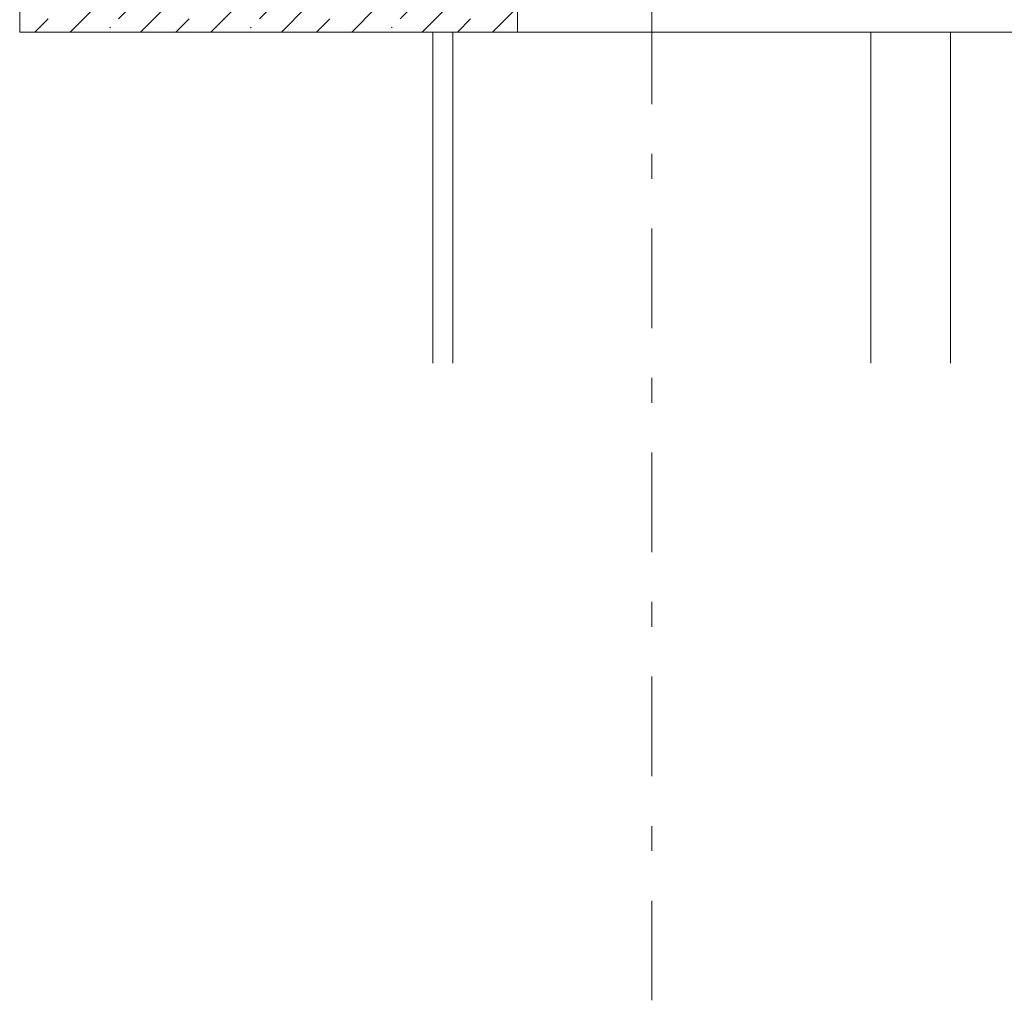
# Model space of a CAD drawing. Header units: millimetres. Extents: x -25607 to 9385, y 1894 to 10168.
# Tile 1 of 181: x -24630 to -23641, y 4798 to 5782. Entities that reach past the tile are written whole.
import ezdxf

# ---------------------------------------------------------------- set-up
doc = ezdxf.new("R2010")
doc.units = ezdxf.units.MM
doc.linetypes.add('Čára osnovy', pattern=[225, 100, -50, 25, -50])
for name, color, linetype, lineweight in [('S-BEAM', 12, 'Continuous', 9), ('S-COLS', 52, 'Continuous', 9), ('S-GRID', 1, 'Continuous', 5)]:
    doc.layers.add(name, color=color, linetype=linetype, lineweight=lineweight)

msp = doc.modelspace()

# ---------------------------------------------------------------- hatches: boundary and pattern name
at = {"layer": 'S-BEAM', "lineweight": 5}
h = msp.add_hatch(dxfattribs=at)
h.set_pattern_fill('FP_1', color=256, style=0, pattern_type=2)
h.set_pattern_definition([(45, (-15090.743, 5500.453), (-35.35534, 35.35534), []), (45, (-15055.39, 5500.453), (-17.67767, 53.033), [25, -12.5, 0.8382, -11.662])])
h.paths.add_polyline_path([(-24630, 5770), (-24130, 5770), (-24130, 6020), (-24155, 6020), (-24155.54, 6018), (-24157, 6016.54), (-24157.96, 6016.14), (-24158.47, 6020), (-24159, 6020), (-24159, 6016), (-24165.05, 6016), (-24165.05, 5985.43), (-24160.53, 5979.14), (-24157.89, 5972.76), (-24156.86, 5965), (-24156.71, 5957.8), (-24155, 5957.8), (-24155, 5935.8), (-24156.86, 5935.8), (-24156.71, 5923.17), (-24155.54, 5922), (-24155, 5920), (-24155.54, 5918), (-24156.86, 5916.54), (-24156.71, 5854.8), (-24155, 5854.8), (-24155, 5832.8), (-24156.86, 5832.76), (-24156.86, 5825), (-24157.89, 5817.24), (-24160.88, 5810), (-24165.05, 5804.57), (-24165.05, 5795), (-24183.05, 5795), (-24183.05, 5795.5), (-24186.86, 5795), (-24594.95, 5795), (-24594.95, 5801.39), (-24598.72, 5804.63), (-24603.2, 5810.86), (-24605.84, 5817.24), (-24606.86, 5825), (-24606.86, 5965), (-24605.84, 5972.76), (-24602.84, 5980), (-24598.08, 5986.21), (-24594.95, 5988.61), (-24595.14, 6016), (-24601, 6016.14), (-24601, 6020), (-24601.53, 6020), (-24602.04, 6016.14), (-24603, 6016.54), (-24604.46, 6018), (-24605, 6020), (-24630, 6020), (-24630, 5804.63)])
h.paths.add_polyline_path([(-24186.86, 5805), (-24183.05, 5805.68), (-24183.05, 5832.8), (-24222.95, 5832.8), (-24201.01, 5810.86), (-24196.86, 5807.68), (-24192.04, 5805.68)])
h.paths.add_polyline_path([(-24576.86, 5805), (-24209.29, 5805), (-24237.09, 5832.8), (-24576.95, 5832.8), (-24576.95, 5805.01)])
h.paths.add_polyline_path([(-24594.95, 5816.85), (-24594.95, 5832.8), (-24596.86, 5832.8), (-24596.86, 5825), (-24596.18, 5819.82), (-24595.11, 5817.24)])
h.paths.add_polyline_path([(-24594.95, 5854.8), (-24595.14, 5916), (-24596.86, 5916), (-24596.86, 5854.8)])
h.paths.add_polyline_path([(-24503.92, 5854.8), (-24188.38, 5854.8), (-24208.08, 5874.5), (-24201.01, 5881.57), (-24183.05, 5863.61), (-24183.05, 5916), (-24576.95, 5916), (-24576.86, 5854.8)])
h.paths.add_polyline_path([(-24183.05, 5924), (-24183.05, 5935.8), (-24576.95, 5935.8), (-24576.86, 5924), (-24186.65, 5924)])
h.paths.add_polyline_path([(-24596.86, 5924), (-24594.95, 5924), (-24594.95, 5935.8), (-24596.86, 5935.8), (-24596.86, 5926.99)])
h.paths.add_polyline_path([(-24594.95, 5957.8), (-24595.11, 5972.76), (-24596.18, 5970.18), (-24596.86, 5965), (-24596.86, 5957.8), (-24596.18, 5957.8)])
h.paths.add_polyline_path([(-24576.95, 5957.8), (-24183.05, 5957.8), (-24183.05, 5984.5), (-24186.86, 5985), (-24576.95, 5984.99), (-24576.95, 5984.32)])
h.paths.add_polyline_path([(-24183.05, 5994.5), (-24183.05, 6016), (-24576.95, 6016), (-24576.86, 5995), (-24186.86, 5995)])

# ---------------------------------------------------------------- linework, layer by layer
at = {"layer": 'S-BEAM', "lineweight": 18}
for p, q in [((-24630, 6020), (-24630, 5770)), ((-24130, 5770), (-24130, 6020)), ((-24630, 5770), (-24130, 5770))]:
    msp.add_line(p, q, dxfattribs=at)
at = {"layer": 'S-BEAM'}
for p, q in [((-24630, 5770), (-24630, 5870)), ((-24630, 5870), (-24630, 5770)), ((-24130, 5870), (-24130, 5770)), ((-24130, 5770), (-24130, 5870)), ((-5214.64, 5770), (-24630, 5770)), ((-23695, 5770), (-24195, 5770)), ((-24195, 5770), (-24185.56, 5770)), ((-24185.56, 5770), (-23695, 5770)), ((-5900, 5770), (-24130, 5770))]:
    msp.add_line(p, q, dxfattribs=at)
at = {"layer": 'S-COLS', "color": 9}
for p, q in [((-24215, 5770), (-24215, 5437.72)), ((-24215, 5437.72), (-24215, 5770)), ((-23775, 5770), (-24215, 5770)), ((-24215, 5770), (-23775, 5770)), ((-23775, 5770), (-23775, 5437.72)), ((-23775, 5770), (-23775, 5437.72))]:
    msp.add_line(p, q, dxfattribs=at)
at = {"layer": 'S-COLS'}
for p, q in [((-24195, 5770), (-24195, 5437.72)), ((-24195, 5437.72), (-24195, 5770)), ((-23695, 5770), (-23695, 5437.72)), ((-23695, 5770), (-23695, 5437.72))]:
    msp.add_line(p, q, dxfattribs=at)
at = {"layer": 'S-GRID', "linetype": 'Čára osnovy', "lineweight": 9}
msp.add_line((-23995, 4797.76), (-23995, 9992.7), dxfattribs=at)

doc.saveas('drawing.dxf')
